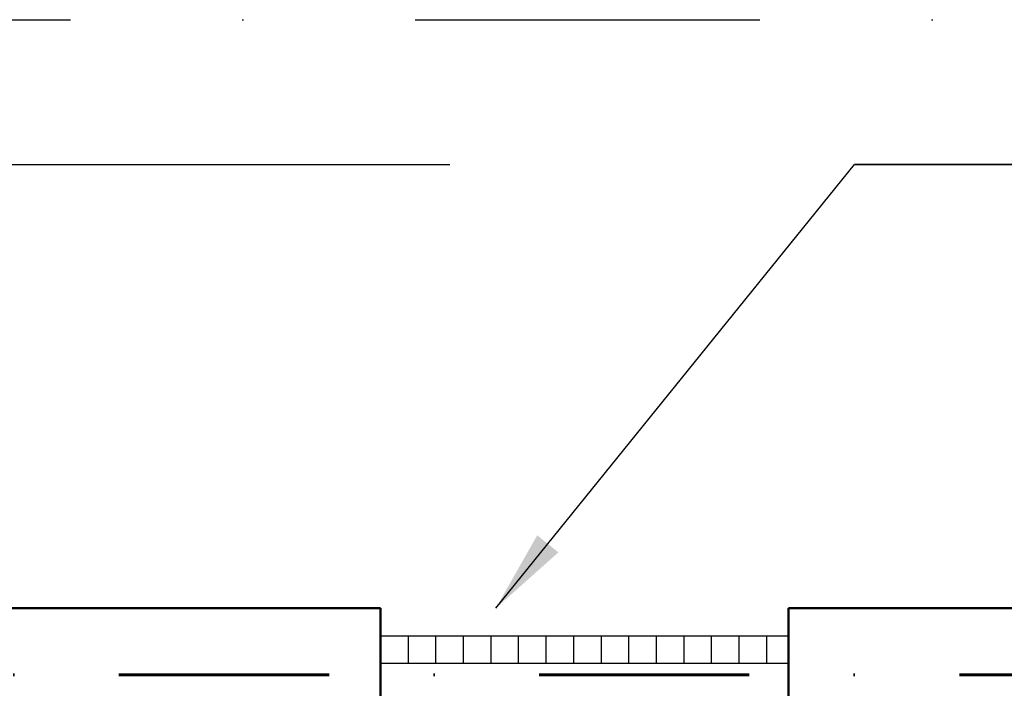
# Model space of a CAD drawing. Header units: millimetres. Extents: x 2886542 to 7567581, y -792623 to 134766.
# Tile 100 of 256: x 3804940 to 3808511, y -194748 to -192322. Entities that reach past the tile are written whole.
import ezdxf

# ---------------------------------------------------------------- set-up
doc = ezdxf.new("R2010")
doc.units = ezdxf.units.MM
doc.linetypes.add('DASHDOT', pattern=[1, 0.5, -0.25, 0, -0.25])
doc.linetypes.add('DASHDOTX2', pattern=[50.8, 25.4, -12.7, 0, -12.7])
for name, color, linetype in [('IN_C_OSA', 6, 'DASHDOT'), ('IN_VYPLNE OTVORU', 151, 'Continuous'), ('požárničina', 10, 'Continuous')]:
    doc.layers.add(name, color=color, linetype=linetype)
doc.layers.add('IN_C_TLUSTA', color=5, linetype='Continuous', lineweight=50)
doc.styles.add('ROMANT', font='romant')
doc.dimstyles.new('úhlová', dxfattribs={"dimscale": 0.2, "dimtxt": 2.5, "dimasz": 1.5, "dimexe": 0, "dimexo": 3, "dimgap": 1, "dimtad": 1, "dimdec": 0, "dimzin": 0, "dimdsep": 46, "dimtxsty": 'ROMANT', "dimcen": 5, "dimclrd": 256, "dimclre": 256, "dimclrt": 7, "dimadec": 1, "dimazin": 0, "dimtfac": 1, "dimtdec": 0, "dimtix": 1, "dimtmove": 2, "dimatfit": 3, "dimfxl": 0, "dimtvp": 2, "dimtolj": 1, "dimtzin": 0, "dimarcsym": 0})

msp = doc.modelspace()

# ---------------------------------------------------------------- linework, layer by layer
at = {"layer": 'IN_C_OSA', "color": 250, "ltscale": 2500}
msp.add_line((3761372.6, -192322.1), (3821945.8, -192322.1), dxfattribs=at)
at = {"layer": 'IN_C_TLUSTA', "color": 250}
for p, q in [((3804098.5, -194457.1), (3806248.5, -194457.1)), ((3806248.5, -194457.1), (3806248.5, -194957.1)), ((3807728.5, -194457.1), (3807728.5, -194957.1)), ((3807728.5, -194457.1), (3809798.5, -194457.1))]:
    msp.add_line(p, q, dxfattribs=at)
at = {"layer": 'IN_VYPLNE OTVORU', "color": 250}
for p, q in [((3806248.5, -194557.1), (3807728.5, -194557.1)), ((3806348.5, -194557.1), (3806348.5, -194657.1)), ((3806448.5, -194557.1), (3806448.5, -194657.1)), ((3806548.5, -194557.1), (3806548.5, -194657.1)), ((3806648.5, -194557.1), (3806648.5, -194657.1)), ((3806748.5, -194557.1), (3806748.5, -194657.1)), ((3806848.5, -194557.1), (3806848.5, -194657.1)), ((3806948.5, -194557.1), (3806948.5, -194657.1)), ((3807048.5, -194557.1), (3807048.5, -194657.1)), ((3807148.5, -194557.1), (3807148.5, -194657.1)), ((3807248.5, -194557.1), (3807248.5, -194657.1)), ((3807348.5, -194557.1), (3807348.5, -194657.1)), ((3807448.5, -194557.1), (3807448.5, -194657.1)), ((3807548.5, -194557.1), (3807548.5, -194657.1)), ((3807648.5, -194557.1), (3807648.5, -194657.1)), ((3806248.5, -194657.1), (3807728.5, -194657.1))]:
    msp.add_line(p, q, dxfattribs=at)
at = {"layer": 'požárničina', "linetype": 'DASHDOTX2', "lineweight": 60, "ltscale": 30}
msp.add_line((3813682.4, -194699.4), (3788730.7, -194699.4), dxfattribs=at)

# ---------------------------------------------------------------- leaders
at = {"layer": 'požárničina'}
for points in [[(3802806, -194457.1), (3804106.7, -192847.2), (3806499.9, -192847.2)], [(3806666.9, -194457.1), (3807967.6, -192847.2), (3810503.1, -192847.2)], [(3811098.5, -194457.1), (3810503.1, -192847.2), (3807967.6, -192847.2)]]:
    msp.add_leader(points, dimstyle='úhlová', override={"dimasz": 1500, "dimgap": 1, "dimtad": 0}, dxfattribs=at)

doc.saveas('drawing.dxf')
